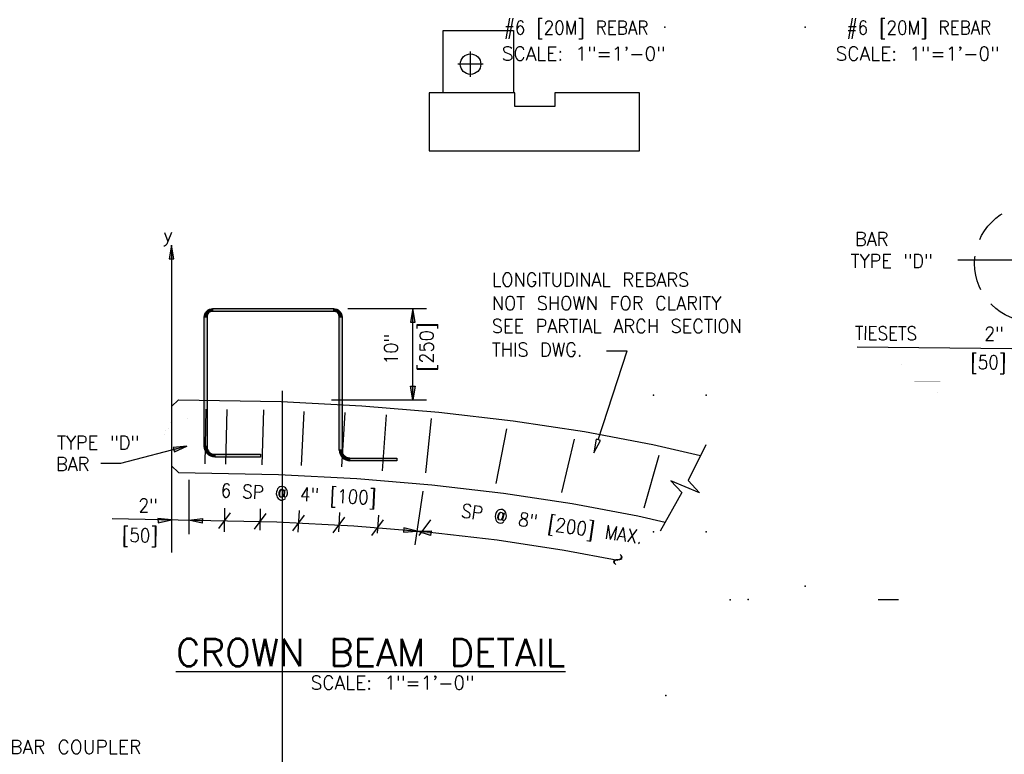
# Model space of a CAD drawing. Extents: x 5 to 2859, y 0 to 3983.
# Tile 12 of 20: x 169 to 259, y 80 to 147. Entities that reach past the tile are written whole.
import ezdxf
from ezdxf.enums import TextEntityAlignment as Align

# ---------------------------------------------------------------- set-up
doc = ezdxf.new("R2010")
doc.units = 0
doc.header["$LTSCALE"] = 25.4
doc.header["$MEASUREMENT"] = 0
doc.linetypes.add('HIDDEN2', pattern=[0.1875, 0.125, -0.0625])
doc.layers.get('DEFPOINTS').update_dxf_attribs({"linetype": 'CONTINUOUS'})
for name, color, linetype in [('ARC-CONST', 1, 'CONTINUOUS'), ('BDR-TEXT', 1, 'CONTINUOUS'), ('FORM', 1, 'CONTINUOUS'), ('PAN_RS', 7, 'CONTINUOUS'), ('POINTS', 1, 'CONTINUOUS'), ('RS_LABELS', 7, 'CONTINUOUS')]:
    doc.layers.add(name, color=color, linetype=linetype)
doc.styles.add('TXT_SHX', font='txt.shx')

# ---------------------------------------------------------------- blocks, each defined once
blk = doc.blocks.new('PIPE_6')
at = {"layer": 'POINTS', "color": 3, "linetype": 'CONTINUOUS'}
for p, q in [((0, -3.685175), (0, 3.685175)), ((3.685175, 0), (-3.685175, 0))]:
    blk.add_line(p, q, dxfattribs=at)
blk.add_circle((0, 0), 3, dxfattribs=at)
blk = doc.blocks.new('A_DIM1')
at = {"layer": 'RS_LABELS', "linetype": 'CONTINUOUS'}
blk.add_hatch(color=7, dxfattribs=at).paths.add_polyline_path([(-0.125, 0.0208), (-0.125, -0.0208), (0, 0)])
at = {"layer": 'RS_LABELS', "color": 7, "linetype": 'CONTINUOUS'}
blk.add_lwpolyline([(-0.125, 0.0208), (-0.125, -0.0208), (0, 0)], close=True, dxfattribs=at)

msp = doc.modelspace()

# ---------------------------------------------------------------- hatches: boundary and pattern name
at = {"layer": 'DEFPOINTS', "linetype": 'CONTINUOUS'}
for points in [[(182.703, 124.976), (183.12, 124.976), (182.911, 126.226)], [(186.653, 120.411), (197.751, 120.411), (197.751, 120.164), (186.653, 120.164)], [(185.903, 107.788), (185.903, 119.663), (186.153, 119.663), (186.153, 107.788)], [(198.501, 119.663), (198.501, 107.448), (198.251, 107.448), (198.251, 119.663)], [(191.028, 106.83), (186.862, 106.83), (186.862, 107.08), (191.028, 107.08)], [(199.209, 106.74), (203.528, 106.74), (203.528, 106.49), (199.209, 106.49)]]:
    msp.add_hatch(color=7, dxfattribs=at).paths.add_polyline_path(points)
for points in [[(186.153, 119.663), (185.903, 119.663), (185.916, 119.799), (185.956, 119.939), (186.026, 120.073), (186.123, 120.193), (186.243, 120.29), (186.378, 120.359), (186.517, 120.399), (186.653, 120.411), (186.653, 120.164), (186.469, 120.128), (186.379, 120.082), (186.299, 120.017), (186.234, 119.937), (186.188, 119.847), (186.162, 119.754)], [(197.751, 120.164), (197.751, 120.411), (197.887, 120.399), (198.026, 120.359), (198.161, 120.29), (198.281, 120.193), (198.378, 120.073), (198.448, 119.939), (198.488, 119.799), (198.501, 119.663), (198.251, 119.663), (198.216, 119.847), (198.17, 119.937), (198.105, 120.017), (198.025, 120.082), (197.935, 120.128), (197.842, 120.155)]]:
    msp.add_hatch(color=7, dxfattribs=at).paths.add_polyline_path(points, flags=0)
h = msp.add_hatch(color=7, dxfattribs=at)
edge = h.paths.add_edge_path()
edge.add_line((186.862, 107.08), (186.862, 106.83))
edge.add_arc((186.862, 107.788), 0.958, 180, 270, ccw=False)
edge.add_line((185.903, 107.788), (186.153, 107.788))
edge.add_arc((186.862, 107.788), 0.708, 180, 270)
h = msp.add_hatch(color=7, dxfattribs=at)
edge = h.paths.add_edge_path()
edge.add_line((198.501, 107.448), (198.251, 107.448))
edge.add_arc((199.209, 107.448), 0.958, 180, 270)
edge.add_line((199.209, 106.49), (199.209, 106.74))
edge.add_arc((199.209, 107.448), 0.708, 180, 270, ccw=False)

# ---------------------------------------------------------------- linework, layer by layer
at = {"layer": 'ARC-CONST', "color": 7, "linetype": 'CONTINUOUS'}
msp.add_line((193.063, 42.719), (193.063, 112.886), dxfattribs=at)
msp.add_line((193.063, 42.719), (193.063, 112.886), dxfattribs=at)
at = {"layer": 'BDR-TEXT', "color": 7, "linetype": 'CONTINUOUS'}
msp.add_line((249.408, 93.748), (247.546, 93.748), dxfattribs=at)
at = {"layer": 'DEFPOINTS', "color": 7, "linetype": 'CONTINUOUS'}
for p, q in [((182.911, 126.226), (182.911, 98.106)), ((254.836, 124.889), (261.463, 124.889)), ((199.02, 120.411), (206.229, 120.411)), ((204.979, 112.078), (204.979, 120.411)), ((221.934, 108.415), (224.579, 116.547)), ((222.688, 116.547), (224.579, 116.547)), ((182.911, 111.452), (183.538, 112.078)), ((197.541, 112.078), (206.229, 112.078)), ((185.972, 106.198), (186.074, 111.197)), ((187.871, 106.184), (188.004, 111.18)), ((191.187, 106.128), (191.337, 111.142)), ((194.808, 106.05), (195.047, 111.012)), ((198.487, 105.937), (198.772, 110.907)), ((202.204, 105.571), (202.58, 110.704)), ((206.158, 105.392), (206.687, 110.358)), ((212.596, 104.397), (213.59, 109.404)), ((218.621, 103.574), (219.764, 108.458)), ((184.311, 107.827), (178.231, 106.228)), ((226.149, 102.176), (227.524, 106.99)), ((178.231, 106.228), (176.428, 106.228)), ((183.536, 105.41), (182.911, 106.035)), ((184.474, 104.74), (184.474, 99.774)), ((205.186, 98.781), (205.927, 103.697)), ((187.754, 99.994), (187.795, 102.142)), ((191.007, 100.131), (191.044, 102.08)), ((194.499, 99.959), (194.604, 101.944)), ((187.24, 100.283), (188.306, 101.711)), ((190.489, 100.221), (191.555, 101.65)), ((194.011, 100.086), (195.077, 101.515)), ((197.697, 99.892), (198.763, 101.321)), ((198.197, 99.994), (198.29, 101.75)), ((201.214, 99.641), (202.281, 101.07)), ((201.851, 101.497), (201.702, 99.85))]:
    msp.add_line(p, q, dxfattribs=at)
for points in [[(182.703, 124.976), (183.12, 124.976), (182.911, 126.226)], [(186.153, 119.663), (185.903, 119.663), (185.916, 119.799), (185.956, 119.939), (186.026, 120.073), (186.123, 120.193), (186.243, 120.29), (186.378, 120.359), (186.517, 120.399), (186.653, 120.411), (186.653, 120.164), (186.469, 120.128), (186.379, 120.082), (186.299, 120.017), (186.234, 119.937), (186.188, 119.847), (186.162, 119.754)], [(186.653, 120.411), (197.751, 120.411), (197.751, 120.164), (186.653, 120.164)], [(197.751, 120.164), (197.751, 120.411), (197.887, 120.399), (198.026, 120.359), (198.161, 120.29), (198.281, 120.193), (198.378, 120.073), (198.448, 119.939), (198.488, 119.799), (198.501, 119.663), (198.251, 119.663), (198.216, 119.847), (198.17, 119.937), (198.105, 120.017), (198.025, 120.082), (197.935, 120.128), (197.842, 120.155)], [(185.903, 107.788), (185.903, 119.663), (186.153, 119.663), (186.153, 107.788)], [(198.501, 119.663), (198.501, 107.448), (198.251, 107.448), (198.251, 119.663)], [(222.132, 108.351), (221.736, 108.48), (221.548, 107.227)], [(191.028, 106.83), (186.862, 106.83), (186.862, 107.08), (191.028, 107.08)], [(199.209, 106.74), (203.528, 106.74), (203.528, 106.49), (199.209, 106.49)]]:
    msp.add_lwpolyline(points, close=True, dxfattribs=at)
at = {"layer": 'DEFPOINTS', "color": 7, "linetype": 'CONTINUOUS', "const_width": 0.00025}
for points in [[(186.153, 119.663), (185.903, 119.663), (185.916, 119.799), (185.956, 119.939), (186.026, 120.073), (186.123, 120.193), (186.243, 120.29), (186.378, 120.359), (186.517, 120.399), (186.653, 120.411), (186.653, 120.164), (186.469, 120.128), (186.379, 120.082), (186.299, 120.017), (186.234, 119.937), (186.188, 119.847), (186.162, 119.754)], [(197.751, 120.164), (197.751, 120.411), (197.887, 120.399), (198.026, 120.359), (198.161, 120.29), (198.281, 120.193), (198.378, 120.073), (198.448, 119.939), (198.488, 119.799), (198.501, 119.663), (198.251, 119.663), (198.216, 119.847), (198.17, 119.937), (198.105, 120.017), (198.025, 120.082), (197.935, 120.128), (197.842, 120.155)]]:
    msp.add_lwpolyline(points, close=True, dxfattribs=at)
at = {"layer": 'DEFPOINTS', "color": 7, "linetype": 'CONTINUOUS'}
for points in [[(245.63, 116.915), (265.4, 116.697), (268.765, 116.52), (271.971, 116.255), (275.022, 115.903), (277.916, 115.468), (280.653, 114.951), (283.235, 114.355), (285.67, 113.681), (287.967, 112.931), (290.14, 112.106), (292.197, 111.206), (294.152, 110.231), (296.013, 109.179), (297.791, 108.05), (299.494, 106.84), (301.128, 105.548), (302.698, 104.173), (304.209, 102.71), (305.662, 101.159), (306.488, 100.19)], [(183.538, 112.078), (192.924, 111.9), (200.31, 111.511), (207.359, 110.927), (214.144, 110.146), (220.667, 109.165), (226.927, 107.983), (231.299, 106.973)], [(231.786, 107.953), (230.16, 104.682), (231.195, 103.568), (228.566, 104.645), (229.589, 103.57), (227.601, 100.059)], [(183.536, 105.411), (192.685, 105.237), (199.859, 104.859), (206.702, 104.292), (213.267, 103.536), (219.552, 102.591), (225.558, 101.457), (228.065, 100.878)], [(177.485, 101.192), (192.53, 100.907), (199.567, 100.536), (206.275, 99.98), (212.697, 99.241), (218.828, 98.319), (223.735, 97.392)]]:
    msp.add_lwpolyline(points, dxfattribs=at)
at = {"layer": 'DEFPOINTS', "color": 7, "linetype": 'CONTINUOUS', "const_width": 0.00035}
for points in [[(247.049, 114.259), (246.201, 114.259, -0.414214), (246.061, 114.4), (246.061, 116.161, -0.414214), (246.342, 116.442, -0.414214), (246.623, 116.161), (246.623, 114.942)], [(249.609, 115.248), (250.107, 115.931, -0.725968), (250.484, 115.809), (250.484, 114.406, -0.414214), (250.276, 114.197), (247.912, 114.197, -0.414214), (247.704, 114.406), (247.704, 115.825, -0.414214), (247.912, 116.033), (250.285, 116.033, -0.606257), (250.456, 115.706), (249.949, 114.979)], [(252.545, 112.958), (253.043, 113.641, -0.725968), (253.42, 113.519), (253.42, 112.116, -0.414214), (253.211, 111.908), (250.848, 111.908, -0.414214), (250.64, 112.116), (250.64, 113.535, -0.414214), (250.848, 113.743), (253.221, 113.743, -0.606257), (253.392, 113.416), (252.885, 112.689)], [(253.896, 111.969), (254.812, 111.969, 0.414214), (254.953, 112.11), (254.953, 113.871, 0.414214), (254.672, 114.152, 0.414214), (254.391, 113.871), (254.391, 112.652)], [(194.311, 106.615), (184.936, 106.615, -0.414214), (184.311, 107.24), (184.311, 110.156, -0.414214), (184.936, 110.781), (194.311, 110.781)]]:
    msp.add_lwpolyline(points, format="xyb", dxfattribs=at)
at = {"layer": 'DEFPOINTS', "color": 7, "linetype": 'CONTINUOUS', "const_width": 0.00025}
for points in [[(182.911, 106.035), (182.911, 107.37, -0.454859), (182.911, 110.118), (182.911, 111.452), (183.068, 111.452), (183.068, 110.045, 0.480384), (183.068, 107.443), (183.068, 106.035)], [(186.862, 107.08), (186.862, 106.83, -0.414214), (185.903, 107.788), (186.153, 107.788, 0.414214)], [(198.501, 107.448), (198.251, 107.448, 0.414214), (199.209, 106.49), (199.209, 106.74, -0.414214)]]:
    msp.add_lwpolyline(points, format="xyb", close=True, dxfattribs=at)
at = {"layer": 'DEFPOINTS', "color": 7, "linetype": 'CONTINUOUS'}
for points in [[(186.862, 107.08), (186.862, 106.83, -0.414214), (185.903, 107.788), (186.153, 107.788, 0.414214)], [(198.501, 107.448), (198.251, 107.448, 0.414214), (199.209, 106.49), (199.209, 106.74, -0.414214)]]:
    msp.add_lwpolyline(points, format="xyb", close=True, dxfattribs=at)
at = {"layer": 'DEFPOINTS', "color": 7, "linetype": 'HIDDEN2'}
msp.add_circle((261.705, 124.555), 5.346, dxfattribs=at)
at = {"layer": 'FORM', "color": 24, "linetype": 'CONTINUOUS'}
for p in [(228.041, 146.189), (240.854, 146.189), (226.989, 112.497), (231.794, 112.497), (226.989, 99.998), (231.794, 99.998), (231.794, 99.998), (240.854, 94.998), (234.016, 93.748), (235.661, 93.78), (235.661, 93.78), (228.118, 84.998)]:
    msp.add_point(p, dxfattribs=at)
at = {"layer": 'PAN_RS', "color": 7, "linetype": 'CONTINUOUS'}
msp.add_line((205.546, 99.641), (206.612, 101.07), dxfattribs=at)
at = {"layer": 'POINTS', "color": 3, "linetype": 'CONTINUOUS'}
for points in [[(207.766, 140.153), (207.766, 145.871), (214.185, 145.871), (214.185, 140.153)], [(214.3, 138.903), (214.3, 140.153), (206.483, 140.153), (206.483, 134.841), (225.701, 134.841), (225.701, 140.153), (221.366, 140.159), (217.967, 140.153), (217.967, 138.903)]]:
    msp.add_lwpolyline(points, close=True, dxfattribs=at)

# ---------------------------------------------------------------- block references
at = {"layer": 'DEFPOINTS', "linetype": 'CONTINUOUS'}
for p, xscale, yscale, zscale, rotation in [((204.979, 120.411), 9.999600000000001, 9.999600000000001, 9.999600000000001, 90.00000000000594), ((204.979, 112.078), -9.999600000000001, 9.999600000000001, 9.999600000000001, 90.00000000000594), ((184.311, 107.827), 9.9996, 9.9996, 9.9996, 15.40000562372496), ((182.911, 101.089), 9.9996, 9.9996, 9.9996, 3.57307296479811), ((184.474, 101.06), -9.9996, 9.9996, 9.9996, 356.4269270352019), ((205.378, 100.055), 9.999599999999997, 9.999599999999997, 9.999599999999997, 355.592823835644), ((205.375, 100.055), -9.999600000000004, 9.999600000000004, 9.999600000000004, 351.2856933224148)]:
    msp.add_blockref('A_DIM1', p, dxfattribs=dict(at, xscale=xscale, yscale=yscale, zscale=zscale, rotation=rotation))
at = {"layer": 'POINTS', "linetype": 'CONTINUOUS', "xscale": 0.3125, "yscale": 0.3125, "zscale": 0.3125}
msp.add_blockref('PIPE_6', (210.257, 142.791), dxfattribs=at)

# ---------------------------------------------------------------- texts
at = {"layer": 'DEFPOINTS', "color": 7, "linetype": 'CONTINUOUS', "style": 'TXT_SHX'}
for p in [(220.602, 143.136), (251.141, 143.136), (203.119, 85.547)]:
    msp.add_text('SCALE: 1"=1\'-0"', height=1.25, dxfattribs=at).set_placement(p, align=Align.CENTER)
for s, height, p in [('y', 1.25, (182.149, 126.548)), ('%%uCROWN BEAM DETAIL', 2.49989, (183.298, 87.688))]:
    msp.add_text(s, height=height, dxfattribs=at).set_placement(p)
at = {"layer": 'DEFPOINTS', "color": 7, "linetype": 'CONTINUOUS', "style": 'TXT_SHX', "width": 0.95}
for s, height, p in [('BAR', 1.2498, (245.427, 126.175)), ('TYPE "D"', 1.2498, (245.025, 124.155)), ('LONGITUDINAL REBARS', 1.24995, (212.2, 122.43)), ('NOT SHOWN FOR CLARITY', 1.24995, (212.2, 120.288)), ('SEE PARTIAL ARCH SECTION', 1.24995, (212.2, 118.186)), ('THIS DWG.', 1.2499, (212.2, 116.043)), ('TYPE "D"', 1.2499, (172.433, 107.521)), ('BAR', 1.2499, (172.338, 105.556))]:
    msp.add_text(s, height=height, dxfattribs=at).set_placement(p)
for s, p in [('[250]', (206.857, 116.911)), ('10"', (203.613, 116.701))]:
    msp.add_text(s, height=1.2499, rotation=90, dxfattribs=at).set_placement(p, align=Align.CENTER)
at = {"layer": 'DEFPOINTS', "color": 7, "linetype": 'CONTINUOUS', "style": 'TXT_SHX'}
for s, height, rotation, width, p in [('TIESETS', 1.2498, 359.58238, 0.9, (245.404, 117.556)), ('2"', 1.2498, 359.58238, 0.9, (257.26, 117.493)), ('[50]', 1.2498, 359.58238, 0.9, (255.969, 114.891)), ('6 SP @ 4" [100]', 1.24995, 357.20654, 0.9, (187.376, 103.164)), ('2"', 1.2499, 359.58238, 0.9, (179.877, 101.776)), ('SP @ 8" [200] MAX.', 1.24995, 351.55914, 0.9, (209.335, 101.324)), ('[50]', 1.2499, 359.58238, 0.9, (178.362, 99.061)), ('~', 1.25, 45, 0.95, (223.69, 96.64))]:
    msp.add_text(s, height=height, rotation=rotation, dxfattribs=dict(at, width=width)).set_placement(p)
at = {"layer": 'PAN_RS', "color": 7, "linetype": 'CONTINUOUS', "style": 'TXT_SHX', "width": 0.9}
for p in [(213.291, 145.509), (244.647, 145.509)]:
    msp.add_text('#6 [20M] REBAR', height=1.24961, dxfattribs=at).set_placement(p)
at = {"layer": 'RS_LABELS', "color": 7, "linetype": 'CONTINUOUS', "style": 'TXT_SHX'}
msp.add_text('BAR COUPLER', height=1.25, dxfattribs=at).set_placement((180.141, 79.672), align=Align.RIGHT)

doc.saveas('drawing.dxf')
